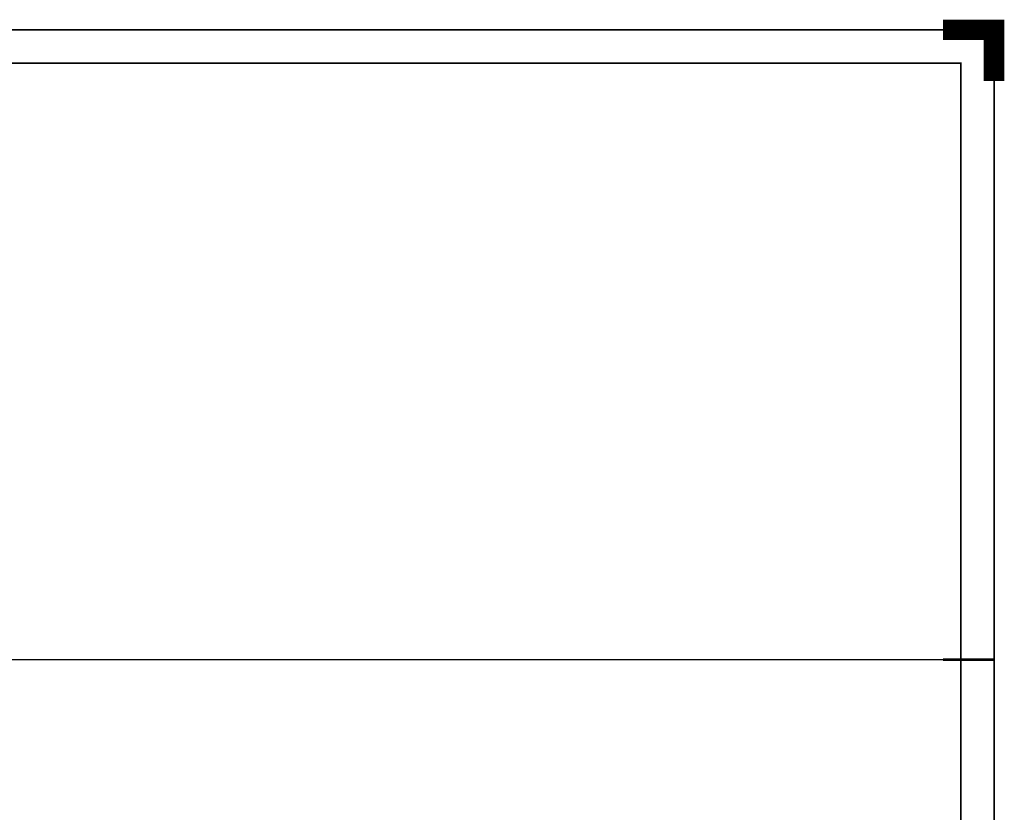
# Paper-space layout 'Layout1' of a CAD drawing. Extents: x -2 to 1083, y -36 to 422.
# Tile 93 of 93: x 701 to 893, y 267 to 422. Entities that reach past the tile are written whole.
import ezdxf
from ezdxf.enums import TextEntityAlignment as Align

# ---------------------------------------------------------------- set-up
doc = ezdxf.new("R2010")
doc.units = 0
doc.layers.get('DEFPOINTS').update_dxf_attribs({"color": 132, "linetype": 'CONTINUOUS'})
doc.layers.add('RAMECEK_HP', color=251, linetype='CONTINUOUS')
doc.styles.add('ROMANS', font='romans.shx', dxfattribs={"width": 0.8})

# ---------------------------------------------------------------- blocks, each defined once
blk = doc.blocks.new('*U6')
at = {"layer": 'DEFPOINTS'}
blk.add_lwpolyline([(891, 0), (681, 0), (681, 297), (891, 297)], close=True, dxfattribs=at)
at = {"layer": 'RAMECEK_HP', "lineweight": 40, "const_width": 4}
blk.add_lwpolyline([(891, 410), (891, 420), (881, 420)], dxfattribs=at)
at = {"layer": 'RAMECEK_HP', "lineweight": 35, "const_width": 0.35}
for points in [[(0, 420), (0, 0), (891, 0), (891, 420)], [(6.5, 413.5), (6.5, 6.5), (884.5, 6.5), (884.5, 413.5)]]:
    blk.add_lwpolyline(points, close=True, dxfattribs=at)
at = {"layer": 'RAMECEK_HP', "lineweight": 50, "const_width": 0.5}
blk.add_lwpolyline([(891, 297), (881, 297)], dxfattribs=at)
blk.add_lwpolyline([(891, 297), (881, 297)], dxfattribs=at)
at = {"layer": 'DEFPOINTS', "style": 'ROMANS', "width": 0.8}
blk.add_attdef('TISK', text='', height=10, dxfattribs=at).set_placement((891, -33), align=Align.RIGHT)

psp = doc.layouts.get("Layout1")

# ---------------------------------------------------------------- block references
at = {"layer": 'RAMECEK_HP'}
psp.add_blockref('*U6', (0, 0), dxfattribs=at)

doc.saveas('drawing.dxf')
